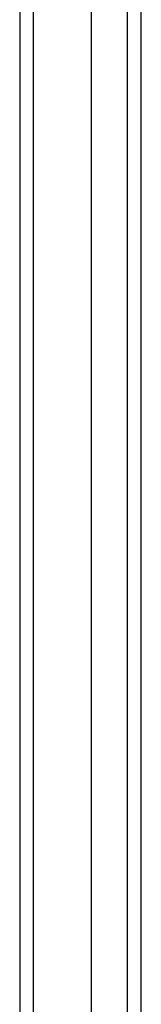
# Model space of a CAD drawing. Header units: inches. Extents: x 24 to 237, y 20 to 145.
# Tile 41 of 107: x 108.517 to 109.383, y 84.011 to 91.041. Entities that reach past the tile are written whole.
import ezdxf

# ---------------------------------------------------------------- set-up
doc = ezdxf.new("R2010")
doc.units = ezdxf.units.IN
doc.header["$MEASUREMENT"] = 0
doc.layers.add('Visible Edges(ANSI)', color=7, linetype='Continuous', lineweight=25)
doc.layers.add('Visible Tangent Edges(ANSI)', color=7, linetype='Continuous', lineweight=25)

msp = doc.modelspace()

# ---------------------------------------------------------------- linework, layer by layer
at = {"layer": 'Visible Edges(ANSI)'}
for p, q in [((108.5167, 98.526), (108.5167, 62.6821)), ((109.0285, 63.2918), (109.0285, 97.8745)), ((109.3828, 63.4803), (109.3828, 97.686))]:
    msp.add_line(p, q, dxfattribs=at)
at = {"layer": 'Visible Tangent Edges(ANSI)'}
for p, q in [((108.6157, 62.6821), (108.6157, 98.526)), ((109.2838, 63.3503), (109.2838, 97.816))]:
    msp.add_line(p, q, dxfattribs=at)

doc.saveas('drawing.dxf')
